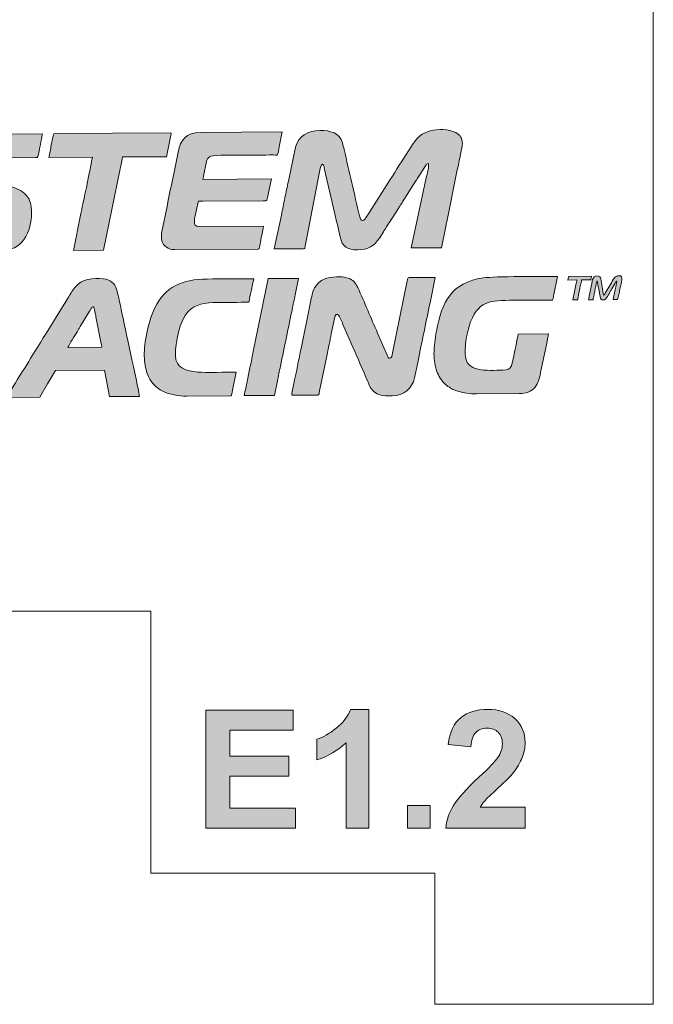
# Model space of a CAD drawing. Header units: millimetres. Extents: x 7 to 595, y -296 to -6.
# Tile 112 of 131: x 371 to 386, y -60 to -38. Entities that reach past the tile are written whole.
import ezdxf

# ---------------------------------------------------------------- set-up
doc = ezdxf.new("R2010")
doc.units = ezdxf.units.MM
doc.header["$MEASUREMENT"] = 0
doc.layers.add('Layer 1', color=7, linetype='Continuous', lineweight=0)

# ---------------------------------------------------------------- blocks, each defined once
blk = doc.blocks.new('Block_25')
at = {"layer": 'Layer 1', "true_color": 0x100d12, "transparency": 33554687}
h = blk.add_hatch(color=188, dxfattribs=at)
edge = h.paths.add_edge_path()
edge.add_spline(control_points=[(377.325, -42.86), (377.467, -42.859), (377.858, -42.863), (377.989, -42.856), (378.033, -42.854), (378.022, -42.841), (378.029, -42.799), (378.029, -42.799), (378.369, -41.054), (378.369, -41.054), (378.377, -41.013), (378.388, -40.923), (378.431, -40.923), (378.455, -40.923), (378.456, -40.951), (378.462, -40.975), (378.468, -41.001), (378.47, -41.018), (378.476, -41.044), (378.476, -41.044), (378.703, -42.026), (378.703, -42.026), (378.744, -42.21), (378.791, -42.396), (378.831, -42.586), (378.876, -42.806), (378.994, -42.882), (379.226, -42.881), (379.479, -42.879), (379.611, -42.786), (379.736, -42.607), (379.736, -42.607), (379.823, -42.466), (379.823, -42.466), (379.837, -42.441), (379.851, -42.422), (379.866, -42.399), (379.896, -42.353), (379.924, -42.306), (379.955, -42.26), (379.955, -42.26), (380.172, -41.918), (380.172, -41.918), (380.188, -41.895), (380.2, -41.876), (380.216, -41.852), (380.232, -41.828), (380.242, -41.809), (380.258, -41.784), (380.258, -41.784), (380.565, -41.304), (380.565, -41.304), (380.58, -41.278), (380.592, -41.261), (380.608, -41.236), (380.608, -41.236), (380.785, -40.957), (380.785, -40.957), (380.801, -40.93), (380.81, -40.907), (380.85, -40.905), (380.871, -40.992), (380.834, -41.081), (380.81, -41.196), (380.81, -41.196), (380.457, -42.837), (380.457, -42.837), (380.457, -42.837), (381.148, -42.832), (381.148, -42.832), (381.148, -42.832), (381.239, -42.386), (381.239, -42.386), (381.25, -42.332), (381.258, -42.289), (381.269, -42.237), (381.269, -42.237), (381.513, -41.051), (381.513, -41.051), (381.529, -40.974), (381.629, -40.516), (381.628, -40.451), (381.627, -40.323), (381.574, -40.246), (381.475, -40.196), (381.317, -40.116), (381.063, -40.111), (380.888, -40.16), (380.607, -40.239), (380.523, -40.419), (380.392, -40.619), (380.253, -40.83), (380.115, -41.064), (379.977, -41.273), (379.977, -41.273), (379.464, -42.078), (379.464, -42.078), (379.412, -42.16), (379.331, -42.317), (379.277, -42.105), (379.153, -41.612), (379.041, -41.083), (378.921, -40.586), (378.908, -40.535), (378.899, -40.481), (378.885, -40.435), (378.811, -40.2), (378.616, -40.147), (378.363, -40.149), (378.1, -40.151), (377.871, -40.277), (377.806, -40.534), (377.806, -40.534), (377.646, -41.309), (377.646, -41.309), (377.616, -41.437), (377.595, -41.569), (377.565, -41.697), (377.551, -41.76), (377.538, -41.829), (377.526, -41.891), (377.513, -41.957), (377.498, -42.021), (377.486, -42.085), (377.486, -42.085), (377.325, -42.86), (377.325, -42.86)], knot_values=[0, 0, 0, 0, 1, 1, 1, 2, 2, 2, 3, 3, 3, 4, 4, 4, 5, 5, 5, 6, 6, 6, 7, 7, 7, 8, 8, 8, 9, 9, 9, 10, 10, 10, 11, 11, 11, 12, 12, 12, 13, 13, 13, 14, 14, 14, 15, 15, 15, 16, 16, 16, 17, 17, 17, 18, 18, 18, 19, 19, 19, 20, 20, 20, 21, 21, 21, 22, 22, 22, 23, 23, 23, 24, 24, 24, 25, 25, 25, 26, 26, 26, 27, 27, 27, 28, 28, 28, 29, 29, 29, 30, 30, 30, 31, 31, 31, 32, 32, 32, 33, 33, 33, 34, 34, 34, 35, 35, 35, 36, 36, 36, 37, 37, 37, 38, 38, 38, 39, 39, 39, 40, 40, 40, 41, 41, 41, 42, 42, 42, 42], degree=3, periodic=0)
h = blk.add_hatch(color=188, dxfattribs=at)
edge = h.paths.add_edge_path()
edge.add_spline(control_points=[(369.59, -41.084), (369.591, -41.299), (369.614, -41.453), (369.779, -41.582), (369.876, -41.658), (370.077, -41.71), (370.207, -41.753), (370.207, -41.753), (370.883, -41.973), (370.883, -41.973), (371.048, -42.026), (371.049, -42.075), (371.05, -42.173), (371.05, -42.239), (371.012, -42.301), (370.972, -42.33), (370.917, -42.368), (370.864, -42.368), (370.774, -42.368), (370.774, -42.368), (369.343, -42.379), (369.343, -42.379), (369.343, -42.379), (369.23, -42.919), (369.23, -42.919), (369.23, -42.919), (371.076, -42.906), (371.076, -42.906), (371.181, -42.905), (371.306, -42.867), (371.379, -42.834), (371.738, -42.671), (371.829, -42.057), (371.737, -41.788), (371.72, -41.739), (371.707, -41.709), (371.678, -41.667), (371.602, -41.558), (371.469, -41.49), (371.339, -41.447), (371.151, -41.386), (370.967, -41.329), (370.781, -41.268), (370.692, -41.239), (370.432, -41.17), (370.37, -41.121), (370.246, -41.023), (370.304, -40.857), (370.41, -40.801), (370.475, -40.768), (370.604, -40.78), (370.701, -40.779), (370.701, -40.779), (371.863, -40.771), (371.863, -40.771), (371.923, -40.771), (371.913, -40.762), (371.941, -40.615), (371.955, -40.539), (372.017, -40.277), (372.017, -40.223), (372.017, -40.223), (370.399, -40.235), (370.399, -40.235), (370.018, -40.238), (369.764, -40.355), (369.645, -40.727), (369.616, -40.818), (369.589, -40.968), (369.59, -41.084)], knot_values=[0, 0, 0, 0, 1, 1, 1, 2, 2, 2, 3, 3, 3, 4, 4, 4, 5, 5, 5, 6, 6, 6, 7, 7, 7, 8, 8, 8, 9, 9, 9, 10, 10, 10, 11, 11, 11, 12, 12, 12, 13, 13, 13, 14, 14, 14, 15, 15, 15, 16, 16, 16, 17, 17, 17, 18, 18, 18, 19, 19, 19, 20, 20, 20, 21, 21, 21, 22, 22, 22, 23, 23, 23, 23], degree=3, periodic=0)
h = blk.add_hatch(color=188, dxfattribs=at)
edge = h.paths.add_edge_path()
edge.add_spline(control_points=[(372.166, -40.768), (372.166, -40.768), (373.162, -40.761), (373.162, -40.761), (373.161, -40.787), (373.154, -40.805), (373.15, -40.825), (373.081, -41.155), (373.018, -41.499), (372.945, -41.825), (372.926, -41.914), (372.909, -41.998), (372.892, -42.087), (372.892, -42.087), (372.728, -42.893), (372.728, -42.893), (372.728, -42.893), (373.419, -42.888), (373.419, -42.888), (373.419, -42.888), (373.8, -41.026), (373.8, -41.026), (373.81, -40.975), (373.852, -40.794), (373.853, -40.756), (373.853, -40.756), (374.855, -40.749), (374.855, -40.749), (374.855, -40.749), (374.957, -40.259), (374.957, -40.259), (374.962, -40.236), (374.981, -40.202), (374.948, -40.202), (374.948, -40.202), (372.294, -40.221), (372.294, -40.221), (372.269, -40.221), (372.27, -40.25), (372.265, -40.275), (372.265, -40.275), (372.221, -40.486), (372.221, -40.486), (372.211, -40.535), (372.202, -40.577), (372.193, -40.623), (372.185, -40.665), (372.167, -40.726), (372.166, -40.768)], knot_values=[0, 0, 0, 0, 1, 1, 1, 2, 2, 2, 3, 3, 3, 4, 4, 4, 5, 5, 5, 6, 6, 6, 7, 7, 7, 8, 8, 8, 9, 9, 9, 10, 10, 10, 11, 11, 11, 12, 12, 12, 13, 13, 13, 14, 14, 14, 15, 15, 15, 16, 16, 16, 16], degree=3, periodic=0)
h = blk.add_hatch(color=188, dxfattribs=at)
edge = h.paths.add_edge_path()
edge.add_spline(control_points=[(375.037, -42.877), (375.037, -42.877), (376.959, -42.863), (376.959, -42.863), (376.985, -42.862), (376.989, -42.797), (376.999, -42.744), (377.008, -42.696), (377.017, -42.655), (377.026, -42.607), (377.036, -42.556), (377.079, -42.372), (377.079, -42.336), (377.079, -42.336), (375.607, -42.347), (375.607, -42.347), (375.424, -42.348), (375.511, -42.149), (375.546, -41.964), (375.555, -41.913), (375.567, -41.872), (375.576, -41.822), (375.587, -41.756), (375.567, -41.767), (375.692, -41.766), (375.692, -41.766), (377.068, -41.756), (377.068, -41.756), (377.186, -41.755), (377.141, -41.788), (377.198, -41.54), (377.198, -41.54), (377.258, -41.257), (377.258, -41.257), (377.258, -41.257), (375.689, -41.268), (375.689, -41.268), (375.7, -41.244), (375.711, -41.156), (375.719, -41.12), (375.731, -41.068), (375.74, -41.022), (375.749, -40.971), (375.769, -40.867), (375.781, -40.774), (375.874, -40.737), (375.959, -40.703), (376.442, -40.716), (376.583, -40.715), (376.825, -40.714), (377.067, -40.711), (377.309, -40.71), (377.418, -40.709), (377.394, -40.761), (377.447, -40.488), (377.447, -40.488), (377.506, -40.183), (377.506, -40.183), (377.506, -40.183), (375.639, -40.197), (375.639, -40.197), (375.298, -40.199), (375.178, -40.364), (375.124, -40.649), (375.047, -41.046), (374.953, -41.459), (374.877, -41.854), (374.877, -41.854), (374.753, -42.46), (374.753, -42.46), (374.739, -42.533), (374.733, -42.601), (374.751, -42.672), (374.784, -42.798), (374.907, -42.878), (375.037, -42.877)], knot_values=[0, 0, 0, 0, 1, 1, 1, 2, 2, 2, 3, 3, 3, 4, 4, 4, 5, 5, 5, 6, 6, 6, 7, 7, 7, 8, 8, 8, 9, 9, 9, 10, 10, 10, 11, 11, 11, 12, 12, 12, 13, 13, 13, 14, 14, 14, 15, 15, 15, 16, 16, 16, 17, 17, 17, 18, 18, 18, 19, 19, 19, 20, 20, 20, 21, 21, 21, 22, 22, 22, 23, 23, 23, 24, 24, 24, 25, 25, 25, 25], degree=3, periodic=0)
h = blk.add_hatch(color=188, dxfattribs=at)
edge = h.paths.add_edge_path()
edge.add_spline(control_points=[(380.979, -45.26), (380.979, -45.326), (380.988, -45.415), (380.998, -45.477), (381.01, -45.552), (381.024, -45.601), (381.047, -45.665), (381.084, -45.772), (381.152, -45.879), (381.234, -45.955), (381.248, -45.968), (381.252, -45.968), (381.265, -45.979), (381.281, -45.992), (381.281, -45.994), (381.299, -46.007), (381.386, -46.066), (381.439, -46.089), (381.537, -46.121), (381.654, -46.159), (381.797, -46.181), (381.953, -46.179), (381.953, -46.179), (382.928, -46.172), (382.928, -46.172), (383.087, -46.171), (383.195, -46.128), (383.292, -46.023), (383.37, -45.938), (383.402, -45.781), (383.427, -45.648), (383.427, -45.648), (383.558, -45.015), (383.558, -45.015), (383.564, -44.982), (383.571, -44.95), (383.579, -44.912), (383.585, -44.88), (383.592, -44.828), (383.603, -44.805), (383.603, -44.805), (382.904, -44.811), (382.904, -44.811), (382.905, -44.845), (382.868, -45.004), (382.858, -45.053), (382.843, -45.132), (382.774, -45.482), (382.753, -45.533), (382.722, -45.607), (382.66, -45.635), (382.558, -45.636), (382.193, -45.638), (381.694, -45.702), (381.691, -45.255), (381.689, -45.008), (381.741, -44.722), (381.817, -44.528), (382.023, -44), (382.337, -44.04), (382.906, -44.036), (383.168, -44.034), (383.431, -44.032), (383.694, -44.03), (383.704, -44.009), (383.717, -43.935), (383.723, -43.902), (383.723, -43.902), (383.807, -43.49), (383.807, -43.49), (383.507, -43.493), (382.354, -43.486), (382.107, -43.523), (381.376, -43.632), (381.165, -44.061), (381.033, -44.744), (381.004, -44.895), (380.978, -45.1), (380.979, -45.26)], knot_values=[0, 0, 0, 0, 1, 1, 1, 2, 2, 2, 3, 3, 3, 4, 4, 4, 5, 5, 5, 6, 6, 6, 7, 7, 7, 8, 8, 8, 9, 9, 9, 10, 10, 10, 11, 11, 11, 12, 12, 12, 13, 13, 13, 14, 14, 14, 15, 15, 15, 16, 16, 16, 17, 17, 17, 18, 18, 18, 19, 19, 19, 20, 20, 20, 21, 21, 21, 22, 22, 22, 23, 23, 23, 24, 24, 24, 25, 25, 25, 26, 26, 26, 26], degree=3, periodic=0)
h = blk.add_hatch(color=188, dxfattribs=at)
edge = h.paths.add_edge_path()
edge.add_spline(control_points=[(384.043, -43.572), (384.043, -43.572), (384.25, -43.57), (384.25, -43.57), (384.248, -43.607), (384.235, -43.645), (384.228, -43.685), (384.228, -43.685), (384.157, -44.027), (384.157, -44.027), (384.157, -44.027), (384.268, -44.026), (384.268, -44.026), (384.267, -43.989), (384.322, -43.744), (384.334, -43.686), (384.341, -43.649), (384.354, -43.61), (384.354, -43.569), (384.354, -43.569), (384.568, -43.568), (384.568, -43.568), (384.571, -43.538), (384.581, -43.516), (384.582, -43.485), (384.582, -43.485), (384.077, -43.488), (384.077, -43.488), (384.049, -43.489), (384.054, -43.524), (384.043, -43.572)], knot_values=[0, 0, 0, 0, 1, 1, 1, 2, 2, 2, 3, 3, 3, 4, 4, 4, 5, 5, 5, 6, 6, 6, 7, 7, 7, 8, 8, 8, 9, 9, 9, 10, 10, 10, 10], degree=3, periodic=0)
h = blk.add_hatch(color=188, dxfattribs=at)
edge = h.paths.add_edge_path()
edge.add_spline(control_points=[(384.517, -44.024), (384.517, -44.024), (384.62, -44.024), (384.62, -44.024), (384.623, -43.992), (384.634, -43.946), (384.641, -43.913), (384.648, -43.878), (384.655, -43.846), (384.663, -43.805), (384.671, -43.766), (384.678, -43.729), (384.685, -43.697), (384.695, -43.65), (384.694, -43.61), (384.714, -43.594), (384.714, -43.594), (384.778, -43.947), (384.778, -43.947), (384.789, -44.011), (384.797, -44.029), (384.855, -44.029), (384.922, -44.028), (384.977, -43.896), (385.021, -43.822), (385.042, -43.786), (385.143, -43.606), (385.163, -43.591), (385.163, -43.627), (385.131, -43.764), (385.122, -43.804), (385.106, -43.874), (385.092, -43.949), (385.076, -44.02), (385.076, -44.02), (385.18, -44.02), (385.18, -44.02), (385.19, -43.999), (385.202, -43.931), (385.208, -43.903), (385.216, -43.861), (385.225, -43.819), (385.233, -43.777), (385.263, -43.618), (385.33, -43.472), (385.211, -43.473), (385.109, -43.474), (385.081, -43.562), (385.016, -43.673), (385.016, -43.673), (384.906, -43.86), (384.906, -43.86), (384.894, -43.881), (384.886, -43.909), (384.861, -43.918), (384.834, -43.805), (384.817, -43.65), (384.794, -43.548), (384.79, -43.531), (384.783, -43.51), (384.773, -43.499), (384.752, -43.476), (384.636, -43.443), (384.608, -43.559), (384.594, -43.62), (384.516, -43.986), (384.517, -44.024)], knot_values=[0, 0, 0, 0, 1, 1, 1, 2, 2, 2, 3, 3, 3, 4, 4, 4, 5, 5, 5, 6, 6, 6, 7, 7, 7, 8, 8, 8, 9, 9, 9, 10, 10, 10, 11, 11, 11, 12, 12, 12, 13, 13, 13, 14, 14, 14, 15, 15, 15, 16, 16, 16, 17, 17, 17, 18, 18, 18, 19, 19, 19, 20, 20, 20, 21, 21, 21, 22, 22, 22, 22], degree=3, periodic=0)
h = blk.add_hatch(color=188, dxfattribs=at)
edge = h.paths.add_edge_path()
edge.add_spline(control_points=[(371.204, -46.258), (371.204, -46.258), (371.957, -46.252), (371.957, -46.252), (371.957, -46.252), (372.135, -45.947), (372.135, -45.947), (372.165, -45.896), (372.195, -45.849), (372.226, -45.796), (372.257, -45.742), (372.286, -45.691), (372.319, -45.641), (372.319, -45.641), (373.439, -45.633), (373.439, -45.633), (373.439, -45.633), (373.554, -46.24), (373.554, -46.24), (373.554, -46.24), (374.238, -46.235), (374.238, -46.235), (374.238, -46.171), (373.907, -44.662), (373.87, -44.485), (373.834, -44.307), (373.773, -44.007), (373.73, -43.833), (373.712, -43.76), (373.688, -43.698), (373.641, -43.652), (373.589, -43.602), (373.558, -43.577), (373.475, -43.556), (373.312, -43.514), (372.975, -43.53), (372.835, -43.665), (372.7, -43.797), (372.721, -43.797), (372.611, -43.966), (372.611, -43.966), (372.108, -44.781), (372.108, -44.781), (372.074, -44.839), (372.039, -44.889), (372.005, -44.947), (371.916, -45.101), (371.795, -45.278), (371.705, -45.433), (371.584, -45.641), (371.422, -45.878), (371.301, -46.086), (371.284, -46.117), (371.206, -46.227), (371.204, -46.258)], knot_values=[0, 0, 0, 0, 1, 1, 1, 2, 2, 2, 3, 3, 3, 4, 4, 4, 5, 5, 5, 6, 6, 6, 7, 7, 7, 8, 8, 8, 9, 9, 9, 10, 10, 10, 11, 11, 11, 12, 12, 12, 13, 13, 13, 14, 14, 14, 15, 15, 15, 16, 16, 16, 17, 17, 17, 18, 18, 18, 18], degree=3, periodic=0)
edge = h.paths.add_edge_path()
edge.add_spline(control_points=[(373.193, -44.183), (373.193, -44.183), (373.219, -44.296), (373.219, -44.296), (373.227, -44.339), (373.235, -44.377), (373.242, -44.413), (373.242, -44.413), (373.355, -44.993), (373.355, -44.993), (373.361, -45.019), (373.373, -45.093), (373.38, -45.108), (373.38, -45.108), (372.599, -45.114), (372.599, -45.114), (372.646, -45.023), (372.753, -44.857), (372.81, -44.759), (372.823, -44.737), (372.833, -44.722), (372.847, -44.699), (372.86, -44.677), (372.869, -44.66), (372.883, -44.639), (372.883, -44.639), (373.099, -44.282), (373.099, -44.282), (373.112, -44.26), (373.119, -44.242), (373.134, -44.221), (373.151, -44.197), (373.159, -44.184), (373.193, -44.183), (373.193, -44.183), (373.193, -44.183), (373.193, -44.183)], knot_values=[0, 0, 0, 0, 1, 1, 1, 2, 2, 2, 3, 3, 3, 4, 4, 4, 5, 5, 5, 6, 6, 6, 7, 7, 7, 8, 8, 8, 9, 9, 9, 10, 10, 10, 11, 11, 11, 12, 12, 12, 12], degree=3, periodic=0)
h = blk.add_hatch(color=188, dxfattribs=at)
edge = h.paths.add_edge_path()
edge.add_spline(control_points=[(374.349, -45.308), (374.35, -45.464), (374.376, -45.595), (374.417, -45.713), (374.55, -46.095), (374.928, -46.23), (375.324, -46.228), (375.324, -46.228), (376.326, -46.22), (376.326, -46.22), (376.352, -46.22), (376.357, -46.15), (376.367, -46.096), (376.367, -46.096), (376.454, -45.68), (376.454, -45.68), (376.235, -45.682), (375.757, -45.693), (375.569, -45.679), (375.323, -45.661), (375.063, -45.587), (375.061, -45.296), (375.059, -45.011), (375.151, -44.498), (375.353, -44.293), (375.523, -44.121), (375.731, -44.088), (376.034, -44.086), (376.269, -44.084), (376.504, -44.083), (376.739, -44.081), (376.752, -44.053), (376.811, -43.737), (376.825, -43.678), (376.825, -43.678), (376.853, -43.541), (376.853, -43.541), (376.498, -43.544), (376.143, -43.546), (375.788, -43.549), (375.2, -43.553), (374.825, -43.732), (374.588, -44.212), (374.501, -44.388), (374.439, -44.631), (374.401, -44.823), (374.371, -44.97), (374.348, -45.131), (374.349, -45.308)], knot_values=[0, 0, 0, 0, 1, 1, 1, 2, 2, 2, 3, 3, 3, 4, 4, 4, 5, 5, 5, 6, 6, 6, 7, 7, 7, 8, 8, 8, 9, 9, 9, 10, 10, 10, 11, 11, 11, 12, 12, 12, 13, 13, 13, 14, 14, 14, 15, 15, 15, 16, 16, 16, 16], degree=3, periodic=0)
h = blk.add_hatch(color=188, dxfattribs=at)
edge = h.paths.add_edge_path()
edge.add_spline(control_points=[(376.637, -46.218), (376.637, -46.218), (377.329, -46.213), (377.329, -46.213), (377.329, -46.213), (377.396, -45.881), (377.396, -45.881), (377.418, -45.77), (377.44, -45.659), (377.465, -45.544), (377.56, -45.102), (377.645, -44.652), (377.74, -44.209), (377.764, -44.094), (377.787, -43.984), (377.809, -43.872), (377.809, -43.872), (377.876, -43.534), (377.876, -43.534), (377.876, -43.534), (377.185, -43.539), (377.185, -43.539), (377.185, -43.539), (376.844, -45.207), (376.844, -45.207), (376.822, -45.318), (376.799, -45.428), (376.775, -45.543), (376.775, -45.543), (376.671, -46.046), (376.671, -46.046), (376.661, -46.097), (376.641, -46.167), (376.637, -46.218)], knot_values=[0, 0, 0, 0, 1, 1, 1, 2, 2, 2, 3, 3, 3, 4, 4, 4, 5, 5, 5, 6, 6, 6, 7, 7, 7, 8, 8, 8, 9, 9, 9, 10, 10, 10, 11, 11, 11, 11], degree=3, periodic=0)
h = blk.add_hatch(color=188, dxfattribs=at)
edge = h.paths.add_edge_path()
edge.add_spline(control_points=[(377.723, -46.21), (377.723, -46.21), (378.324, -46.206), (378.324, -46.206), (378.351, -46.206), (378.35, -46.159), (378.362, -46.106), (378.362, -46.106), (378.532, -45.278), (378.532, -45.278), (378.547, -45.201), (378.565, -45.124), (378.58, -45.044), (378.595, -44.968), (378.611, -44.886), (378.629, -44.804), (378.629, -44.804), (378.702, -44.451), (378.702, -44.451), (378.707, -44.428), (378.708, -44.415), (378.716, -44.396), (378.782, -44.259), (378.865, -44.515), (378.896, -44.588), (378.896, -44.588), (379.123, -45.11), (379.123, -45.11), (379.236, -45.36), (379.35, -45.64), (379.463, -45.893), (379.481, -45.935), (379.499, -45.981), (379.521, -46.022), (379.632, -46.225), (379.821, -46.223), (380.018, -46.221), (380.29, -46.219), (380.476, -46.062), (380.535, -45.811), (380.535, -45.811), (380.613, -45.428), (380.613, -45.428), (380.699, -44.985), (380.802, -44.535), (380.888, -44.093), (380.888, -44.093), (381.008, -43.511), (381.008, -43.511), (380.973, -43.511), (380.4, -43.507), (380.385, -43.522), (380.377, -43.53), (380.369, -43.582), (380.367, -43.593), (380.367, -43.593), (380.031, -45.239), (380.031, -45.239), (380.02, -45.294), (380.016, -45.364), (379.963, -45.364), (379.936, -45.364), (379.926, -45.33), (379.916, -45.307), (379.916, -45.307), (379.689, -44.786), (379.689, -44.786), (379.535, -44.441), (379.39, -44.085), (379.235, -43.743), (379.207, -43.68), (379.196, -43.658), (379.15, -43.612), (379.111, -43.573), (379.075, -43.551), (379.018, -43.531), (378.966, -43.513), (378.908, -43.499), (378.837, -43.499), (378.837, -43.499), (378.747, -43.499), (378.747, -43.499), (378.535, -43.512), (378.369, -43.547), (378.248, -43.749), (378.192, -43.842), (378.18, -43.96), (378.154, -44.082), (378.154, -44.082), (377.936, -45.143), (377.936, -45.143), (377.913, -45.261), (377.886, -45.381), (377.863, -45.498), (377.852, -45.559), (377.722, -46.153), (377.723, -46.21)], knot_values=[0, 0, 0, 0, 1, 1, 1, 2, 2, 2, 3, 3, 3, 4, 4, 4, 5, 5, 5, 6, 6, 6, 7, 7, 7, 8, 8, 8, 9, 9, 9, 10, 10, 10, 11, 11, 11, 12, 12, 12, 13, 13, 13, 14, 14, 14, 15, 15, 15, 16, 16, 16, 17, 17, 17, 18, 18, 18, 19, 19, 19, 20, 20, 20, 21, 21, 21, 22, 22, 22, 23, 23, 23, 24, 24, 24, 25, 25, 25, 26, 26, 26, 27, 27, 27, 28, 28, 28, 29, 29, 29, 30, 30, 30, 31, 31, 31, 32, 32, 32, 32], degree=3, periodic=0)
at = {"layer": 'Layer 1'}
for points, knots in [([(377.325, -42.86), (377.467, -42.859), (377.858, -42.863), (377.989, -42.856), (378.033, -42.854), (378.022, -42.841), (378.029, -42.799), (378.029, -42.799), (378.369, -41.054), (378.369, -41.054), (378.377, -41.013), (378.388, -40.923), (378.431, -40.923), (378.455, -40.923), (378.456, -40.951), (378.462, -40.975), (378.468, -41.001), (378.47, -41.018), (378.476, -41.044), (378.476, -41.044), (378.703, -42.026), (378.703, -42.026), (378.744, -42.21), (378.791, -42.396), (378.831, -42.586), (378.876, -42.806), (378.994, -42.882), (379.226, -42.881), (379.479, -42.879), (379.611, -42.786), (379.736, -42.607), (379.736, -42.607), (379.823, -42.466), (379.823, -42.466), (379.837, -42.441), (379.851, -42.422), (379.866, -42.399), (379.896, -42.353), (379.924, -42.306), (379.955, -42.26), (379.955, -42.26), (380.172, -41.918), (380.172, -41.918), (380.188, -41.895), (380.2, -41.876), (380.216, -41.852), (380.232, -41.828), (380.242, -41.809), (380.258, -41.784), (380.258, -41.784), (380.565, -41.304), (380.565, -41.304), (380.58, -41.278), (380.592, -41.261), (380.608, -41.236), (380.608, -41.236), (380.785, -40.957), (380.785, -40.957), (380.801, -40.93), (380.81, -40.907), (380.85, -40.905), (380.871, -40.992), (380.834, -41.081), (380.81, -41.196), (380.81, -41.196), (380.457, -42.837), (380.457, -42.837), (380.457, -42.837), (381.148, -42.832), (381.148, -42.832), (381.148, -42.832), (381.239, -42.386), (381.239, -42.386), (381.25, -42.332), (381.258, -42.289), (381.269, -42.237), (381.269, -42.237), (381.513, -41.051), (381.513, -41.051), (381.529, -40.974), (381.629, -40.516), (381.628, -40.451), (381.627, -40.323), (381.574, -40.246), (381.475, -40.196), (381.317, -40.116), (381.063, -40.111), (380.888, -40.16), (380.607, -40.239), (380.523, -40.419), (380.392, -40.619), (380.253, -40.83), (380.115, -41.064), (379.977, -41.273), (379.977, -41.273), (379.464, -42.078), (379.464, -42.078), (379.412, -42.16), (379.331, -42.317), (379.277, -42.105), (379.153, -41.612), (379.041, -41.083), (378.921, -40.586), (378.908, -40.535), (378.899, -40.481), (378.885, -40.435), (378.811, -40.2), (378.616, -40.147), (378.363, -40.149), (378.1, -40.151), (377.871, -40.277), (377.806, -40.534), (377.806, -40.534), (377.646, -41.309), (377.646, -41.309), (377.616, -41.437), (377.595, -41.569), (377.565, -41.697), (377.551, -41.76), (377.538, -41.829), (377.526, -41.891), (377.513, -41.957), (377.498, -42.021), (377.486, -42.085), (377.486, -42.085), (377.325, -42.86), (377.325, -42.86)], [0, 0, 0, 0, 1, 1, 1, 2, 2, 2, 3, 3, 3, 4, 4, 4, 5, 5, 5, 6, 6, 6, 7, 7, 7, 8, 8, 8, 9, 9, 9, 10, 10, 10, 11, 11, 11, 12, 12, 12, 13, 13, 13, 14, 14, 14, 15, 15, 15, 16, 16, 16, 17, 17, 17, 18, 18, 18, 19, 19, 19, 20, 20, 20, 21, 21, 21, 22, 22, 22, 23, 23, 23, 24, 24, 24, 25, 25, 25, 26, 26, 26, 27, 27, 27, 28, 28, 28, 29, 29, 29, 30, 30, 30, 31, 31, 31, 32, 32, 32, 33, 33, 33, 34, 34, 34, 35, 35, 35, 36, 36, 36, 37, 37, 37, 38, 38, 38, 39, 39, 39, 40, 40, 40, 41, 41, 41, 42, 42, 42, 42]), ([(369.59, -41.084), (369.591, -41.299), (369.614, -41.453), (369.779, -41.582), (369.876, -41.658), (370.077, -41.71), (370.207, -41.753), (370.207, -41.753), (370.883, -41.973), (370.883, -41.973), (371.048, -42.026), (371.049, -42.075), (371.05, -42.173), (371.05, -42.239), (371.012, -42.301), (370.972, -42.33), (370.917, -42.368), (370.864, -42.368), (370.774, -42.368), (370.774, -42.368), (369.343, -42.379), (369.343, -42.379), (369.343, -42.379), (369.23, -42.919), (369.23, -42.919), (369.23, -42.919), (371.076, -42.906), (371.076, -42.906), (371.181, -42.905), (371.306, -42.867), (371.379, -42.834), (371.738, -42.671), (371.829, -42.057), (371.737, -41.788), (371.72, -41.739), (371.707, -41.709), (371.678, -41.667), (371.602, -41.558), (371.469, -41.49), (371.339, -41.447), (371.151, -41.386), (370.967, -41.329), (370.781, -41.268), (370.692, -41.239), (370.432, -41.17), (370.37, -41.121), (370.246, -41.023), (370.304, -40.857), (370.41, -40.801), (370.475, -40.768), (370.604, -40.78), (370.701, -40.779), (370.701, -40.779), (371.863, -40.771), (371.863, -40.771), (371.923, -40.771), (371.913, -40.762), (371.941, -40.615), (371.955, -40.539), (372.017, -40.277), (372.017, -40.223), (372.017, -40.223), (370.399, -40.235), (370.399, -40.235), (370.018, -40.238), (369.764, -40.355), (369.645, -40.727), (369.616, -40.818), (369.589, -40.968), (369.59, -41.084)], [0, 0, 0, 0, 1, 1, 1, 2, 2, 2, 3, 3, 3, 4, 4, 4, 5, 5, 5, 6, 6, 6, 7, 7, 7, 8, 8, 8, 9, 9, 9, 10, 10, 10, 11, 11, 11, 12, 12, 12, 13, 13, 13, 14, 14, 14, 15, 15, 15, 16, 16, 16, 17, 17, 17, 18, 18, 18, 19, 19, 19, 20, 20, 20, 21, 21, 21, 22, 22, 22, 23, 23, 23, 23]), ([(372.166, -40.768), (372.166, -40.768), (373.162, -40.761), (373.162, -40.761), (373.161, -40.787), (373.154, -40.805), (373.15, -40.825), (373.081, -41.155), (373.018, -41.499), (372.945, -41.825), (372.926, -41.914), (372.909, -41.998), (372.892, -42.087), (372.892, -42.087), (372.728, -42.893), (372.728, -42.893), (372.728, -42.893), (373.419, -42.888), (373.419, -42.888), (373.419, -42.888), (373.8, -41.026), (373.8, -41.026), (373.81, -40.975), (373.852, -40.794), (373.853, -40.756), (373.853, -40.756), (374.855, -40.749), (374.855, -40.749), (374.855, -40.749), (374.957, -40.259), (374.957, -40.259), (374.962, -40.236), (374.981, -40.202), (374.948, -40.202), (374.948, -40.202), (372.294, -40.221), (372.294, -40.221), (372.269, -40.221), (372.27, -40.25), (372.265, -40.275), (372.265, -40.275), (372.221, -40.486), (372.221, -40.486), (372.211, -40.535), (372.202, -40.577), (372.193, -40.623), (372.185, -40.665), (372.167, -40.726), (372.166, -40.768)], [0, 0, 0, 0, 1, 1, 1, 2, 2, 2, 3, 3, 3, 4, 4, 4, 5, 5, 5, 6, 6, 6, 7, 7, 7, 8, 8, 8, 9, 9, 9, 10, 10, 10, 11, 11, 11, 12, 12, 12, 13, 13, 13, 14, 14, 14, 15, 15, 15, 16, 16, 16, 16]), ([(375.037, -42.877), (375.037, -42.877), (376.959, -42.863), (376.959, -42.863), (376.985, -42.862), (376.989, -42.797), (376.999, -42.744), (377.008, -42.696), (377.017, -42.655), (377.026, -42.607), (377.036, -42.556), (377.079, -42.372), (377.079, -42.336), (377.079, -42.336), (375.607, -42.347), (375.607, -42.347), (375.424, -42.348), (375.511, -42.149), (375.546, -41.964), (375.555, -41.913), (375.567, -41.872), (375.576, -41.822), (375.587, -41.756), (375.567, -41.767), (375.692, -41.766), (375.692, -41.766), (377.068, -41.756), (377.068, -41.756), (377.186, -41.755), (377.141, -41.788), (377.198, -41.54), (377.198, -41.54), (377.258, -41.257), (377.258, -41.257), (377.258, -41.257), (375.689, -41.268), (375.689, -41.268), (375.7, -41.244), (375.711, -41.156), (375.719, -41.12), (375.731, -41.068), (375.74, -41.022), (375.749, -40.971), (375.769, -40.867), (375.781, -40.774), (375.874, -40.737), (375.959, -40.703), (376.442, -40.716), (376.583, -40.715), (376.825, -40.714), (377.067, -40.711), (377.309, -40.71), (377.418, -40.709), (377.394, -40.761), (377.447, -40.488), (377.447, -40.488), (377.506, -40.183), (377.506, -40.183), (377.506, -40.183), (375.639, -40.197), (375.639, -40.197), (375.298, -40.199), (375.178, -40.364), (375.124, -40.649), (375.047, -41.046), (374.953, -41.459), (374.877, -41.854), (374.877, -41.854), (374.753, -42.46), (374.753, -42.46), (374.739, -42.533), (374.733, -42.601), (374.751, -42.672), (374.784, -42.798), (374.907, -42.878), (375.037, -42.877)], [0, 0, 0, 0, 1, 1, 1, 2, 2, 2, 3, 3, 3, 4, 4, 4, 5, 5, 5, 6, 6, 6, 7, 7, 7, 8, 8, 8, 9, 9, 9, 10, 10, 10, 11, 11, 11, 12, 12, 12, 13, 13, 13, 14, 14, 14, 15, 15, 15, 16, 16, 16, 17, 17, 17, 18, 18, 18, 19, 19, 19, 20, 20, 20, 21, 21, 21, 22, 22, 22, 23, 23, 23, 24, 24, 24, 25, 25, 25, 25]), ([(380.979, -45.26), (380.979, -45.326), (380.988, -45.415), (380.998, -45.477), (381.01, -45.552), (381.024, -45.601), (381.047, -45.665), (381.084, -45.772), (381.152, -45.879), (381.234, -45.955), (381.248, -45.968), (381.252, -45.968), (381.265, -45.979), (381.281, -45.992), (381.281, -45.994), (381.299, -46.007), (381.386, -46.066), (381.439, -46.089), (381.537, -46.121), (381.654, -46.159), (381.797, -46.181), (381.953, -46.179), (381.953, -46.179), (382.928, -46.172), (382.928, -46.172), (383.087, -46.171), (383.195, -46.128), (383.292, -46.023), (383.37, -45.938), (383.402, -45.781), (383.427, -45.648), (383.427, -45.648), (383.558, -45.015), (383.558, -45.015), (383.564, -44.982), (383.571, -44.95), (383.579, -44.912), (383.585, -44.88), (383.592, -44.828), (383.603, -44.805), (383.603, -44.805), (382.904, -44.811), (382.904, -44.811), (382.905, -44.845), (382.868, -45.004), (382.858, -45.053), (382.843, -45.132), (382.774, -45.482), (382.753, -45.533), (382.722, -45.607), (382.66, -45.635), (382.558, -45.636), (382.193, -45.638), (381.694, -45.702), (381.691, -45.255), (381.689, -45.008), (381.741, -44.722), (381.817, -44.528), (382.023, -44), (382.337, -44.04), (382.906, -44.036), (383.168, -44.034), (383.431, -44.032), (383.694, -44.03), (383.704, -44.009), (383.717, -43.935), (383.723, -43.902), (383.723, -43.902), (383.807, -43.49), (383.807, -43.49), (383.507, -43.493), (382.354, -43.486), (382.107, -43.523), (381.376, -43.632), (381.165, -44.061), (381.033, -44.744), (381.004, -44.895), (380.978, -45.1), (380.979, -45.26)], [0, 0, 0, 0, 1, 1, 1, 2, 2, 2, 3, 3, 3, 4, 4, 4, 5, 5, 5, 6, 6, 6, 7, 7, 7, 8, 8, 8, 9, 9, 9, 10, 10, 10, 11, 11, 11, 12, 12, 12, 13, 13, 13, 14, 14, 14, 15, 15, 15, 16, 16, 16, 17, 17, 17, 18, 18, 18, 19, 19, 19, 20, 20, 20, 21, 21, 21, 22, 22, 22, 23, 23, 23, 24, 24, 24, 25, 25, 25, 26, 26, 26, 26]), ([(384.043, -43.572), (384.043, -43.572), (384.25, -43.57), (384.25, -43.57), (384.248, -43.607), (384.235, -43.645), (384.228, -43.685), (384.228, -43.685), (384.157, -44.027), (384.157, -44.027), (384.157, -44.027), (384.268, -44.026), (384.268, -44.026), (384.267, -43.989), (384.322, -43.744), (384.334, -43.686), (384.341, -43.649), (384.354, -43.61), (384.354, -43.569), (384.354, -43.569), (384.568, -43.568), (384.568, -43.568), (384.571, -43.538), (384.581, -43.516), (384.582, -43.485), (384.582, -43.485), (384.077, -43.488), (384.077, -43.488), (384.049, -43.489), (384.054, -43.524), (384.043, -43.572)], [0, 0, 0, 0, 1, 1, 1, 2, 2, 2, 3, 3, 3, 4, 4, 4, 5, 5, 5, 6, 6, 6, 7, 7, 7, 8, 8, 8, 9, 9, 9, 10, 10, 10, 10]), ([(384.517, -44.024), (384.517, -44.024), (384.62, -44.024), (384.62, -44.024), (384.623, -43.992), (384.634, -43.946), (384.641, -43.913), (384.648, -43.878), (384.655, -43.846), (384.663, -43.805), (384.671, -43.766), (384.678, -43.729), (384.685, -43.697), (384.695, -43.65), (384.694, -43.61), (384.714, -43.594), (384.714, -43.594), (384.778, -43.947), (384.778, -43.947), (384.789, -44.011), (384.797, -44.029), (384.855, -44.029), (384.922, -44.028), (384.977, -43.896), (385.021, -43.822), (385.042, -43.786), (385.143, -43.606), (385.163, -43.591), (385.163, -43.627), (385.131, -43.764), (385.122, -43.804), (385.106, -43.874), (385.092, -43.949), (385.076, -44.02), (385.076, -44.02), (385.18, -44.02), (385.18, -44.02), (385.19, -43.999), (385.202, -43.931), (385.208, -43.903), (385.216, -43.861), (385.225, -43.819), (385.233, -43.777), (385.263, -43.618), (385.33, -43.472), (385.211, -43.473), (385.109, -43.474), (385.081, -43.562), (385.016, -43.673), (385.016, -43.673), (384.906, -43.86), (384.906, -43.86), (384.894, -43.881), (384.886, -43.909), (384.861, -43.918), (384.834, -43.805), (384.817, -43.65), (384.794, -43.548), (384.79, -43.531), (384.783, -43.51), (384.773, -43.499), (384.752, -43.476), (384.636, -43.443), (384.608, -43.559), (384.594, -43.62), (384.516, -43.986), (384.517, -44.024)], [0, 0, 0, 0, 1, 1, 1, 2, 2, 2, 3, 3, 3, 4, 4, 4, 5, 5, 5, 6, 6, 6, 7, 7, 7, 8, 8, 8, 9, 9, 9, 10, 10, 10, 11, 11, 11, 12, 12, 12, 13, 13, 13, 14, 14, 14, 15, 15, 15, 16, 16, 16, 17, 17, 17, 18, 18, 18, 19, 19, 19, 20, 20, 20, 21, 21, 21, 22, 22, 22, 22]), ([(371.204, -46.258), (371.204, -46.258), (371.957, -46.252), (371.957, -46.252), (371.957, -46.252), (372.135, -45.947), (372.135, -45.947), (372.165, -45.896), (372.195, -45.849), (372.226, -45.796), (372.257, -45.742), (372.286, -45.691), (372.319, -45.641), (372.319, -45.641), (373.439, -45.633), (373.439, -45.633), (373.439, -45.633), (373.554, -46.24), (373.554, -46.24), (373.554, -46.24), (374.238, -46.235), (374.238, -46.235), (374.238, -46.171), (373.907, -44.662), (373.87, -44.485), (373.834, -44.307), (373.773, -44.007), (373.73, -43.833), (373.712, -43.76), (373.688, -43.698), (373.641, -43.652), (373.589, -43.602), (373.558, -43.577), (373.475, -43.556), (373.312, -43.514), (372.975, -43.53), (372.835, -43.665), (372.7, -43.797), (372.721, -43.797), (372.611, -43.966), (372.611, -43.966), (372.108, -44.781), (372.108, -44.781), (372.074, -44.839), (372.039, -44.889), (372.005, -44.947), (371.916, -45.101), (371.795, -45.278), (371.705, -45.433), (371.584, -45.641), (371.422, -45.878), (371.301, -46.086), (371.284, -46.117), (371.206, -46.227), (371.204, -46.258)], [0, 0, 0, 0, 1, 1, 1, 2, 2, 2, 3, 3, 3, 4, 4, 4, 5, 5, 5, 6, 6, 6, 7, 7, 7, 8, 8, 8, 9, 9, 9, 10, 10, 10, 11, 11, 11, 12, 12, 12, 13, 13, 13, 14, 14, 14, 15, 15, 15, 16, 16, 16, 17, 17, 17, 18, 18, 18, 18]), ([(374.349, -45.308), (374.35, -45.464), (374.376, -45.595), (374.417, -45.713), (374.55, -46.095), (374.928, -46.23), (375.324, -46.228), (375.324, -46.228), (376.326, -46.22), (376.326, -46.22), (376.352, -46.22), (376.357, -46.15), (376.367, -46.096), (376.367, -46.096), (376.454, -45.68), (376.454, -45.68), (376.235, -45.682), (375.757, -45.693), (375.569, -45.679), (375.323, -45.661), (375.063, -45.587), (375.061, -45.296), (375.059, -45.011), (375.151, -44.498), (375.353, -44.293), (375.523, -44.121), (375.731, -44.088), (376.034, -44.086), (376.269, -44.084), (376.504, -44.083), (376.739, -44.081), (376.752, -44.053), (376.811, -43.737), (376.825, -43.678), (376.825, -43.678), (376.853, -43.541), (376.853, -43.541), (376.498, -43.544), (376.143, -43.546), (375.788, -43.549), (375.2, -43.553), (374.825, -43.732), (374.588, -44.212), (374.501, -44.388), (374.439, -44.631), (374.401, -44.823), (374.371, -44.97), (374.348, -45.131), (374.349, -45.308)], [0, 0, 0, 0, 1, 1, 1, 2, 2, 2, 3, 3, 3, 4, 4, 4, 5, 5, 5, 6, 6, 6, 7, 7, 7, 8, 8, 8, 9, 9, 9, 10, 10, 10, 11, 11, 11, 12, 12, 12, 13, 13, 13, 14, 14, 14, 15, 15, 15, 16, 16, 16, 16]), ([(376.637, -46.218), (376.637, -46.218), (377.329, -46.213), (377.329, -46.213), (377.329, -46.213), (377.396, -45.881), (377.396, -45.881), (377.418, -45.77), (377.44, -45.659), (377.465, -45.544), (377.56, -45.102), (377.645, -44.652), (377.74, -44.209), (377.764, -44.094), (377.787, -43.984), (377.809, -43.872), (377.809, -43.872), (377.876, -43.534), (377.876, -43.534), (377.876, -43.534), (377.185, -43.539), (377.185, -43.539), (377.185, -43.539), (376.844, -45.207), (376.844, -45.207), (376.822, -45.318), (376.799, -45.428), (376.775, -45.543), (376.775, -45.543), (376.671, -46.046), (376.671, -46.046), (376.661, -46.097), (376.641, -46.167), (376.637, -46.218)], [0, 0, 0, 0, 1, 1, 1, 2, 2, 2, 3, 3, 3, 4, 4, 4, 5, 5, 5, 6, 6, 6, 7, 7, 7, 8, 8, 8, 9, 9, 9, 10, 10, 10, 11, 11, 11, 11]), ([(377.723, -46.21), (377.723, -46.21), (378.324, -46.206), (378.324, -46.206), (378.351, -46.206), (378.35, -46.159), (378.362, -46.106), (378.362, -46.106), (378.532, -45.278), (378.532, -45.278), (378.547, -45.201), (378.565, -45.124), (378.58, -45.044), (378.595, -44.968), (378.611, -44.886), (378.629, -44.804), (378.629, -44.804), (378.702, -44.451), (378.702, -44.451), (378.707, -44.428), (378.708, -44.415), (378.716, -44.396), (378.782, -44.259), (378.865, -44.515), (378.896, -44.588), (378.896, -44.588), (379.123, -45.11), (379.123, -45.11), (379.236, -45.36), (379.35, -45.64), (379.463, -45.893), (379.481, -45.935), (379.499, -45.981), (379.521, -46.022), (379.632, -46.225), (379.821, -46.223), (380.018, -46.221), (380.29, -46.219), (380.476, -46.062), (380.535, -45.811), (380.535, -45.811), (380.613, -45.428), (380.613, -45.428), (380.699, -44.985), (380.802, -44.535), (380.888, -44.093), (380.888, -44.093), (381.008, -43.511), (381.008, -43.511), (380.973, -43.511), (380.4, -43.507), (380.385, -43.522), (380.377, -43.53), (380.369, -43.582), (380.367, -43.593), (380.367, -43.593), (380.031, -45.239), (380.031, -45.239), (380.02, -45.294), (380.016, -45.364), (379.963, -45.364), (379.936, -45.364), (379.926, -45.33), (379.916, -45.307), (379.916, -45.307), (379.689, -44.786), (379.689, -44.786), (379.535, -44.441), (379.39, -44.085), (379.235, -43.743), (379.207, -43.68), (379.196, -43.658), (379.15, -43.612), (379.111, -43.573), (379.075, -43.551), (379.018, -43.531), (378.966, -43.513), (378.908, -43.499), (378.837, -43.499), (378.837, -43.499), (378.747, -43.499), (378.747, -43.499), (378.535, -43.512), (378.369, -43.547), (378.248, -43.749), (378.192, -43.842), (378.18, -43.96), (378.154, -44.082), (378.154, -44.082), (377.936, -45.143), (377.936, -45.143), (377.913, -45.261), (377.886, -45.381), (377.863, -45.498), (377.852, -45.559), (377.722, -46.153), (377.723, -46.21)], [0, 0, 0, 0, 1, 1, 1, 2, 2, 2, 3, 3, 3, 4, 4, 4, 5, 5, 5, 6, 6, 6, 7, 7, 7, 8, 8, 8, 9, 9, 9, 10, 10, 10, 11, 11, 11, 12, 12, 12, 13, 13, 13, 14, 14, 14, 15, 15, 15, 16, 16, 16, 17, 17, 17, 18, 18, 18, 19, 19, 19, 20, 20, 20, 21, 21, 21, 22, 22, 22, 23, 23, 23, 24, 24, 24, 25, 25, 25, 26, 26, 26, 27, 27, 27, 28, 28, 28, 29, 29, 29, 30, 30, 30, 31, 31, 31, 32, 32, 32, 32]), ([(373.193, -44.183), (373.193, -44.183), (373.219, -44.296), (373.219, -44.296), (373.227, -44.339), (373.235, -44.377), (373.242, -44.413), (373.242, -44.413), (373.355, -44.993), (373.355, -44.993), (373.361, -45.019), (373.373, -45.093), (373.38, -45.108), (373.38, -45.108), (372.599, -45.114), (372.599, -45.114), (372.646, -45.023), (372.753, -44.857), (372.81, -44.759), (372.823, -44.737), (372.833, -44.722), (372.847, -44.699), (372.86, -44.677), (372.869, -44.66), (372.883, -44.639), (372.883, -44.639), (373.099, -44.282), (373.099, -44.282), (373.112, -44.26), (373.119, -44.242), (373.134, -44.221), (373.151, -44.197), (373.159, -44.184), (373.193, -44.183), (373.193, -44.183), (373.193, -44.183), (373.193, -44.183)], [0, 0, 0, 0, 1, 1, 1, 2, 2, 2, 3, 3, 3, 4, 4, 4, 5, 5, 5, 6, 6, 6, 7, 7, 7, 8, 8, 8, 9, 9, 9, 10, 10, 10, 11, 11, 11, 12, 12, 12, 12])]:
    blk.add_open_spline(points, degree=3, knots=knots, dxfattribs=at)
blk = doc.blocks.new('Block_24')
at = {"layer": 'Layer 1'}
blk.add_blockref('Block_25', (0, 0), dxfattribs=at)
blk = doc.blocks.new('Block_23')
at = {"layer": 'Layer 1', "true_color": 0x010101, "transparency": 33554687}
h = blk.add_hatch(color=18, dxfattribs=at)
edge = h.paths.add_edge_path()
edge.add_spline(control_points=[(379.486, -56.12), (379.486, -56.12), (378.968, -56.12), (378.968, -56.12), (378.968, -56.12), (378.968, -54.161), (378.968, -54.161), (378.78, -54.339), (378.557, -54.471), (378.3, -54.556), (378.3, -54.556), (378.3, -54.083), (378.3, -54.083), (378.435, -54.039), (378.582, -53.955), (378.74, -53.831), (378.899, -53.708), (379.007, -53.564), (379.066, -53.399), (379.066, -53.399), (379.486, -53.399), (379.486, -53.399), (379.486, -53.399), (379.486, -56.12), (379.486, -56.12)], knot_values=[0, 0, 0, 0, 1, 1, 1, 2, 2, 2, 3, 3, 3, 4, 4, 4, 5, 5, 5, 6, 6, 6, 7, 7, 7, 8, 8, 8, 8], degree=3, periodic=0)
h = blk.add_hatch(color=18, dxfattribs=at)
edge = h.paths.add_edge_path()
edge.add_spline(control_points=[(383.064, -55.64), (383.064, -55.64), (383.064, -56.12), (383.064, -56.12), (383.064, -56.12), (381.247, -56.12), (381.247, -56.12), (381.266, -55.937), (381.325, -55.765), (381.424, -55.602), (381.522, -55.439), (381.716, -55.222), (382.006, -54.952), (382.24, -54.734), (382.383, -54.586), (382.436, -54.508), (382.507, -54.401), (382.543, -54.296), (382.543, -54.19), (382.543, -54.074), (382.512, -53.986), (382.449, -53.923), (382.388, -53.861), (382.302, -53.83), (382.193, -53.83), (382.085, -53.83), (381.999, -53.863), (381.935, -53.928), (381.871, -53.993), (381.835, -54.102), (381.825, -54.253), (381.825, -54.253), (381.307, -54.202), (381.307, -54.202), (381.338, -53.916), (381.434, -53.711), (381.597, -53.586), (381.759, -53.462), (381.962, -53.399), (382.206, -53.399), (382.473, -53.399), (382.682, -53.472), (382.835, -53.616), (382.988, -53.76), (383.064, -53.94), (383.064, -54.154), (383.064, -54.277), (383.042, -54.392), (382.999, -54.503), (382.955, -54.614), (382.886, -54.729), (382.791, -54.85), (382.728, -54.93), (382.614, -55.046), (382.451, -55.196), (382.286, -55.346), (382.182, -55.446), (382.139, -55.496), (382.095, -55.545), (382.06, -55.593), (382.033, -55.64), (382.033, -55.64), (383.064, -55.64), (383.064, -55.64)], knot_values=[0, 0, 0, 0, 1, 1, 1, 2, 2, 2, 3, 3, 3, 4, 4, 4, 5, 5, 5, 6, 6, 6, 7, 7, 7, 8, 8, 8, 9, 9, 9, 10, 10, 10, 11, 11, 11, 12, 12, 12, 13, 13, 13, 14, 14, 14, 15, 15, 15, 16, 16, 16, 17, 17, 17, 18, 18, 18, 19, 19, 19, 20, 20, 20, 21, 21, 21, 21], degree=3, periodic=0)
for points in [[(375.757, -56.12), (375.757, -53.415), (377.759, -53.415), (377.759, -53.872), (376.305, -53.872), (376.305, -54.472), (377.657, -54.472), (377.657, -54.93), (376.305, -54.93), (376.305, -55.663), (377.812, -55.663), (377.812, -56.12)], [(380.371, -56.12), (380.371, -55.602), (380.888, -55.602), (380.888, -56.12)]]:
    blk.add_hatch(color=18, dxfattribs=at).paths.add_polyline_path(points)
at = {"layer": 'Layer 1', "color": 240, "lineweight": 0, "true_color": 0xed2224}
for points in [[(368.498, -57.149), (368.498, -51.149), (374.498, -51.149), (374.498, -57.149)], [(385.998, -57.149), (385.998, -60.149), (380.998, -60.149), (380.998, -57.149)]]:
    blk.add_lwpolyline(points, dxfattribs=at)
at = {"layer": 'Layer 1'}
for points in [[(375.757, -56.12), (375.757, -53.415), (377.759, -53.415), (377.759, -53.872), (376.305, -53.872), (376.305, -54.472), (377.657, -54.472), (377.657, -54.93), (376.305, -54.93), (376.305, -55.663), (377.812, -55.663), (377.812, -56.12)], [(380.371, -56.12), (380.371, -55.602), (380.888, -55.602), (380.888, -56.12)]]:
    blk.add_lwpolyline(points, close=True, dxfattribs=at)
at = {"layer": 'Layer 1', "color": 240, "lineweight": 0, "true_color": 0xed2224}
for points in [[(385.998, -28.149), (385.998, -28.149), (385.998, -57.149), (385.998, -57.149)], [(380.998, -57.149), (380.998, -57.149), (374.498, -57.149), (374.498, -57.149)]]:
    blk.add_open_spline(points, degree=3, dxfattribs=at)
at = {"layer": 'Layer 1'}
for points, knots in [([(379.486, -56.12), (379.486, -56.12), (378.968, -56.12), (378.968, -56.12), (378.968, -56.12), (378.968, -54.161), (378.968, -54.161), (378.78, -54.339), (378.557, -54.471), (378.3, -54.556), (378.3, -54.556), (378.3, -54.083), (378.3, -54.083), (378.435, -54.039), (378.582, -53.955), (378.74, -53.831), (378.899, -53.708), (379.007, -53.564), (379.066, -53.399), (379.066, -53.399), (379.486, -53.399), (379.486, -53.399), (379.486, -53.399), (379.486, -56.12), (379.486, -56.12)], [0, 0, 0, 0, 1, 1, 1, 2, 2, 2, 3, 3, 3, 4, 4, 4, 5, 5, 5, 6, 6, 6, 7, 7, 7, 8, 8, 8, 8]), ([(383.064, -55.64), (383.064, -55.64), (383.064, -56.12), (383.064, -56.12), (383.064, -56.12), (381.247, -56.12), (381.247, -56.12), (381.266, -55.937), (381.325, -55.765), (381.424, -55.602), (381.522, -55.439), (381.716, -55.222), (382.006, -54.952), (382.24, -54.734), (382.383, -54.586), (382.436, -54.508), (382.507, -54.401), (382.543, -54.296), (382.543, -54.19), (382.543, -54.074), (382.512, -53.986), (382.449, -53.923), (382.388, -53.861), (382.302, -53.83), (382.193, -53.83), (382.085, -53.83), (381.999, -53.863), (381.935, -53.928), (381.871, -53.993), (381.835, -54.102), (381.825, -54.253), (381.825, -54.253), (381.307, -54.202), (381.307, -54.202), (381.338, -53.916), (381.434, -53.711), (381.597, -53.586), (381.759, -53.462), (381.962, -53.399), (382.206, -53.399), (382.473, -53.399), (382.682, -53.472), (382.835, -53.616), (382.988, -53.76), (383.064, -53.94), (383.064, -54.154), (383.064, -54.277), (383.042, -54.392), (382.999, -54.503), (382.955, -54.614), (382.886, -54.729), (382.791, -54.85), (382.728, -54.93), (382.614, -55.046), (382.451, -55.196), (382.286, -55.346), (382.182, -55.446), (382.139, -55.496), (382.095, -55.545), (382.06, -55.593), (382.033, -55.64), (382.033, -55.64), (383.064, -55.64), (383.064, -55.64)], [0, 0, 0, 0, 1, 1, 1, 2, 2, 2, 3, 3, 3, 4, 4, 4, 5, 5, 5, 6, 6, 6, 7, 7, 7, 8, 8, 8, 9, 9, 9, 10, 10, 10, 11, 11, 11, 12, 12, 12, 13, 13, 13, 14, 14, 14, 15, 15, 15, 16, 16, 16, 17, 17, 17, 18, 18, 18, 19, 19, 19, 20, 20, 20, 21, 21, 21, 21])]:
    blk.add_open_spline(points, degree=3, knots=knots, dxfattribs=at)
blk.add_blockref('Block_24', (0, 0), dxfattribs=at)

msp = doc.modelspace()

# ---------------------------------------------------------------- block references
at = {"layer": 'Layer 1'}
msp.add_blockref('Block_23', (0, 0), dxfattribs=at)

doc.saveas('drawing.dxf')
